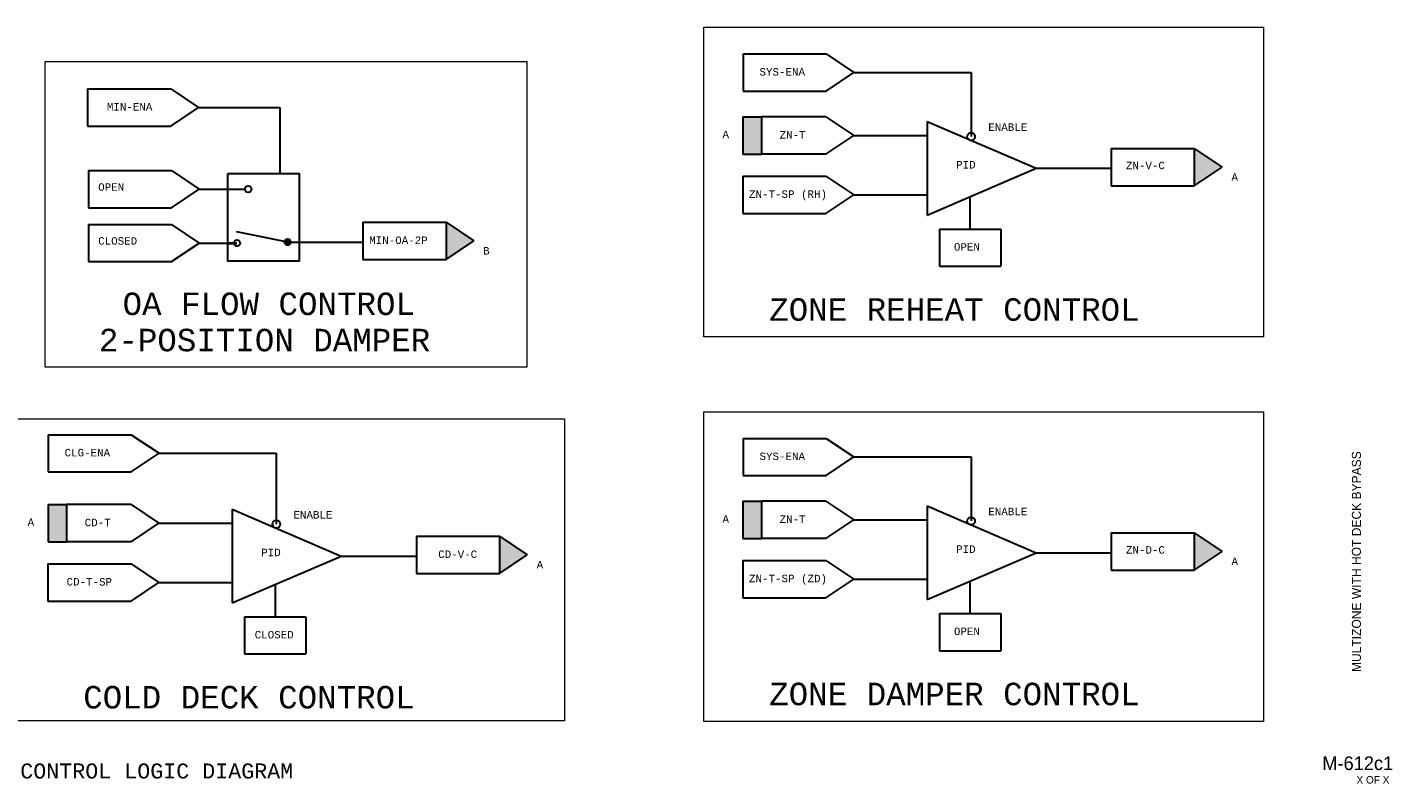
# Model space of a CAD drawing. Header units: inches. Extents: x 2.2 to 32.1, y 0.4 to 20.
# Tile 2 of 3: x 14 to 32.1, y 0.4 to 10.5. Entities that reach past the tile are written whole.
import ezdxf
from ezdxf.enums import TextEntityAlignment as Align

# ---------------------------------------------------------------- set-up
doc = ezdxf.new("R2010")
doc.units = ezdxf.units.IN
doc.header["$MEASUREMENT"] = 0
for name, color, linetype, lineweight in [('G-ANNO-DATA', 7, 'Continuous', 0), ('M-ANNO-SYMB', 6, 'Continuous', 30), ('M-ANNO-TEXT', 2, 'Continuous', 30), ('M-DIAG-GRPH', 6, 'Continuous', 13)]:
    doc.layers.add(name, color=color, linetype=linetype, lineweight=lineweight)
doc.styles.add('CONTROLTXT', font='monotxt.shx')
doc.styles.add('Style-LOW_RES_FILLED', font='LOW_RES_FILLED.shx')

msp = doc.modelspace()

# ---------------------------------------------------------------- hatches: boundary and pattern name
at = {"layer": 'M-ANNO-SYMB'}
for points in [[(23.485, 8.823), (23.485, 9.319), (23.733, 9.319), (23.733, 8.823)], [(29.498, 8.4), (29.498, 8.896), (29.867, 8.648)], [(19.531, 7.418), (19.531, 7.914), (19.9, 7.666)], [(17.465, 7.651, 1), (17.379, 7.651, 1)], [(23.485, 3.7), (23.485, 4.196), (23.733, 4.196), (23.733, 3.7)], [(14.23, 3.656), (14.23, 4.152), (14.478, 4.152), (14.478, 3.656)], [(20.243, 3.234), (20.243, 3.73), (20.612, 3.482)], [(29.498, 3.278), (29.498, 3.774), (29.867, 3.526)]]:
    msp.add_hatch(color=256, dxfattribs=at).paths.add_polyline_path(points, flags=16)

# ---------------------------------------------------------------- linework, layer by layer
for p, q in [((23.487, 10.157), (24.595, 10.157)), ((23.487, 10.157), (23.487, 9.661)), ((24.595, 10.157), (24.964, 9.909)), ((24.595, 9.661), (24.964, 9.909)), ((24.964, 9.909), (26.525, 9.909)), ((26.525, 9.909), (26.525, 9.057)), ((14.758, 9.692), (15.865, 9.692)), ((14.758, 9.692), (14.758, 9.195)), ((15.865, 9.692), (16.234, 9.444)), ((23.487, 9.661), (24.595, 9.661)), ((15.865, 9.195), (16.234, 9.444)), ((16.234, 9.444), (17.317, 9.444)), ((17.317, 9.444), (17.317, 8.564)), ((23.485, 9.319), (23.485, 8.823)), ((23.485, 9.319), (23.733, 9.319)), ((24.592, 9.319), (23.733, 9.319)), ((23.733, 9.319), (23.733, 8.823)), ((24.592, 9.319), (24.961, 9.071)), ((14.758, 9.195), (15.865, 9.195)), ((25.938, 9.258), (27.39, 8.634)), ((25.938, 9.258), (25.938, 8.009)), ((24.592, 8.823), (24.961, 9.071)), ((24.961, 9.071), (25.938, 9.071)), ((23.485, 8.823), (23.733, 8.823)), ((24.592, 8.823), (23.733, 8.823)), ((28.391, 8.896), (29.498, 8.896)), ((28.391, 8.896), (28.391, 8.4)), ((29.498, 8.896), (29.498, 8.4)), ((29.498, 8.896), (29.867, 8.648)), ((14.767, 8.605), (15.874, 8.605)), ((14.767, 8.605), (14.767, 8.108)), ((15.874, 8.605), (16.244, 8.356)), ((25.938, 8.009), (27.39, 8.634)), ((27.39, 8.634), (28.391, 8.634)), ((29.498, 8.4), (29.867, 8.648)), ((23.484, 8.529), (24.591, 8.529)), ((23.484, 8.529), (23.484, 8.033)), ((24.591, 8.529), (24.961, 8.281)), ((28.391, 8.4), (29.498, 8.4)), ((15.874, 8.108), (16.244, 8.356)), ((16.244, 8.356), (16.854, 8.356)), ((24.591, 8.033), (24.961, 8.281)), ((24.961, 8.281), (25.938, 8.281)), ((26.51, 8.256), (26.51, 7.824)), ((14.767, 8.108), (15.874, 8.108)), ((23.484, 8.033), (24.591, 8.033)), ((14.767, 7.886), (15.874, 7.886)), ((14.767, 7.886), (14.767, 7.39)), ((15.874, 7.886), (16.244, 7.638)), ((18.423, 7.914), (19.531, 7.914)), ((18.423, 7.914), (18.423, 7.418)), ((19.531, 7.914), (19.531, 7.418)), ((19.531, 7.914), (19.9, 7.666)), ((26.102, 7.824), (26.921, 7.824)), ((26.102, 7.824), (26.102, 7.328)), ((26.921, 7.824), (26.921, 7.328)), ((15.874, 7.39), (16.244, 7.638)), ((16.244, 7.638), (16.626, 7.638)), ((17.422, 7.651), (16.742, 7.789)), ((17.422, 7.651), (18.423, 7.651)), ((19.531, 7.418), (19.9, 7.666)), ((14.767, 7.39), (15.874, 7.39)), ((18.423, 7.418), (19.531, 7.418)), ((26.102, 7.328), (26.921, 7.328)), ((14.232, 5.084), (15.339, 5.084)), ((14.232, 5.084), (14.232, 4.587)), ((15.339, 5.084), (15.709, 4.836)), ((23.487, 5.035), (23.487, 4.539)), ((23.487, 5.035), (24.595, 5.035)), ((24.595, 5.035), (24.964, 4.787)), ((15.339, 4.587), (15.709, 4.836)), ((15.709, 4.836), (17.27, 4.836)), ((17.27, 4.836), (17.27, 3.891)), ((24.595, 4.539), (24.964, 4.787)), ((24.964, 4.787), (26.525, 4.787)), ((26.525, 4.787), (26.525, 3.935)), ((14.232, 4.587), (15.339, 4.587)), ((23.487, 4.539), (24.595, 4.539)), ((23.485, 4.196), (23.485, 3.7)), ((23.485, 4.196), (23.733, 4.196)), ((24.592, 4.196), (23.733, 4.196)), ((23.733, 4.196), (23.733, 3.7)), ((24.592, 4.196), (24.961, 3.948)), ((14.23, 4.152), (14.23, 3.656)), ((14.23, 4.152), (14.478, 4.152)), ((14.478, 4.152), (14.478, 3.656)), ((15.337, 4.152), (14.478, 4.152)), ((15.337, 4.152), (15.706, 3.904)), ((16.682, 4.091), (16.682, 2.843)), ((16.682, 4.091), (18.134, 3.467)), ((25.938, 4.135), (27.39, 3.511)), ((25.938, 4.135), (25.938, 2.887)), ((15.337, 3.656), (15.706, 3.904)), ((15.706, 3.904), (16.682, 3.904)), ((24.592, 3.7), (24.961, 3.948)), ((24.961, 3.948), (25.938, 3.948)), ((14.23, 3.656), (14.478, 3.656)), ((15.337, 3.656), (14.478, 3.656)), ((19.136, 3.73), (20.243, 3.73)), ((19.136, 3.73), (19.136, 3.234)), ((20.243, 3.73), (20.612, 3.482)), ((20.243, 3.73), (20.243, 3.234)), ((23.485, 3.7), (23.733, 3.7)), ((24.592, 3.7), (23.733, 3.7)), ((28.391, 3.774), (29.498, 3.774)), ((28.391, 3.774), (28.391, 3.278)), ((29.498, 3.774), (29.498, 3.278)), ((29.498, 3.774), (29.867, 3.526)), ((16.682, 2.843), (18.134, 3.467)), ((18.134, 3.467), (19.136, 3.467)), ((20.243, 3.234), (20.612, 3.482)), ((25.938, 2.887), (27.39, 3.511)), ((27.39, 3.511), (28.391, 3.511)), ((29.498, 3.278), (29.867, 3.526)), ((14.229, 3.363), (15.336, 3.363)), ((14.229, 3.363), (14.229, 2.866)), ((15.336, 3.363), (15.705, 3.114)), ((23.484, 3.406), (24.591, 3.406)), ((23.484, 3.406), (23.484, 2.91)), ((24.591, 3.406), (24.961, 3.158)), ((28.391, 3.278), (29.498, 3.278)), ((15.336, 2.866), (15.705, 3.114)), ((15.705, 3.114), (16.682, 3.114)), ((19.136, 3.234), (20.243, 3.234)), ((24.591, 2.91), (24.961, 3.158)), ((24.961, 3.158), (25.938, 3.158)), ((26.51, 3.133), (26.51, 2.702)), ((17.255, 3.089), (17.255, 2.658)), ((23.484, 2.91), (24.591, 2.91)), ((14.229, 2.866), (15.336, 2.866)), ((16.847, 2.658), (16.847, 2.162)), ((16.847, 2.658), (17.666, 2.658)), ((17.666, 2.658), (17.666, 2.162)), ((26.102, 2.702), (26.921, 2.702)), ((26.102, 2.702), (26.102, 2.206)), ((26.921, 2.702), (26.921, 2.206)), ((26.102, 2.206), (26.921, 2.206)), ((16.847, 2.162), (17.666, 2.162))]:
    msp.add_line(p, q, dxfattribs=at)
at = {"layer": 'M-ANNO-SYMB', "lineweight": 40}
msp.add_line((16.626, 7.638), (16.747, 7.638), dxfattribs=at)
at = {"layer": 'M-ANNO-SYMB'}
for centre, radius in [((26.525, 9.057), 0.0518), ((16.897, 8.356), 0.043), ((16.747, 7.638), 0.043), ((17.422, 7.651), 0.043), ((17.27, 3.891), 0.0518), ((26.525, 3.935), 0.0518)]:
    msp.add_circle(centre, radius, dxfattribs=at)
msp.add_3dface([(16.626, 8.564), (17.577, 8.564), (17.577, 7.398), (16.626, 7.398)], dxfattribs=at)
at = {"layer": 'M-DIAG-GRPH'}
for p, q in [((22.966, 10.513), (30.418, 10.513)), ((22.966, 6.386), (22.966, 10.513)), ((30.418, 10.513), (30.418, 6.386)), ((14.191, 10.058), (20.608, 10.058)), ((14.191, 5.982), (14.191, 10.058)), ((20.608, 10.058), (20.608, 5.982)), ((30.418, 6.386), (22.966, 6.386)), ((20.608, 5.982), (14.191, 5.982)), ((13.789, 5.296), (21.11, 5.296)), ((21.11, 5.296), (21.11, 1.271)), ((22.966, 5.39), (30.418, 5.39)), ((22.966, 1.263), (22.966, 5.39)), ((30.418, 5.39), (30.418, 1.263)), ((21.11, 1.271), (13.789, 1.271)), ((30.418, 1.263), (22.966, 1.263))]:
    msp.add_line(p, q, dxfattribs=at)

# ---------------------------------------------------------------- texts
at = {"layer": 'G-ANNO-DATA', "color": 7, "linetype": 'Continuous', "lineweight": 0, "style": 'Style-LOW_RES_FILLED'}
msp.add_text('MULTIZONE WITH HOT DECK BYPASS', height=0.12, rotation=90, dxfattribs=at).set_placement((31.657, 3.392), align=Align.MIDDLE_CENTER)
msp.add_text('M-612c1', height=0.1815, dxfattribs=at).set_placement((31.675, 0.706), align=Align.MIDDLE_CENTER)
msp.add_text('X OF X', height=0.1, dxfattribs=at).set_placement((31.658, 0.535), align=Align.TOP_LEFT)
at = {"layer": 'M-ANNO-TEXT', "linetype": 'Continuous', "style": 'CONTROLTXT'}
msp.add_text('CONTROL LOGIC DIAGRAM', height=0.2, dxfattribs=at).set_placement((15.678, 0.503), align=Align.CENTER)
at = {"layer": 'M-ANNO-TEXT', "attachment_point": 1, "style": 'CONTROLTXT'}
for s, insert, char_height, width in [('SYS-ENA', (23.707, 9.969), 0.1, 0.3441), ('MIN-ENA', (15.014, 9.503), 0.1, 0.3441), ('A', (23.214, 9.134), 0.1, 0.13092), ('ZN-T', (23.974, 9.13), 0.1, 0.3441), ('ENABLE', (26.754, 9.233), 0.1, 0.3441), ('PID', (26.325, 8.731), 0.1, 0.22838), ('ZN-V-C', (28.587, 8.721), 0.1, 0.3441), ('A', (29.993, 8.568), 0.1, 0.13092), ('OPEN', (14.898, 8.434), 0.1, 0.3441), ('ZN-T-SP (RH)', (23.567, 8.34), 0.1, 1.22863), ('CLOSED', (14.898, 7.716), 0.1, 0.3441), ('MIN-OA-2P', (18.508, 7.725), 0.1, 0.3441), ('B', (20.025, 7.585), 0.1, 0.13092), ('OPEN', (26.296, 7.636), 0.1, 0.3441), ('OA FLOW CONTROL', (15.223, 6.978), 0.3, 4.85382), ('ZONE REHEAT CONTROL', (23.836, 6.902), 0.3, 6.3069), ('2-POSITION DAMPER', (14.907, 6.495), 0.3, 5.05408), ('CLG-ENA', (14.451, 4.895), 0.1, 0.3441), ('SYS-ENA', (23.707, 4.846), 0.1, 0.3441), ('ENABLE', (17.499, 4.066), 0.1, 0.3441), ('A', (23.214, 4.011), 0.1, 0.13092), ('ZN-T', (23.974, 4.008), 0.1, 0.3441), ('ENABLE', (26.754, 4.11), 0.1, 0.3441), ('A', (13.959, 3.968), 0.1, 0.13092), ('CD-T', (14.718, 3.964), 0.1, 0.3441), ('PID', (17.07, 3.565), 0.1, 0.22838), ('CD-V-C', (19.427, 3.541), 0.1, 0.3441), ('PID', (26.325, 3.609), 0.1, 0.22838), ('ZN-D-C', (28.587, 3.599), 0.1, 0.3441), ('A', (20.738, 3.402), 0.1, 0.13092), ('A', (29.993, 3.446), 0.1, 0.13092), ('CD-T-SP', (14.477, 3.174), 0.1, 0.3441), ('ZN-T-SP (ZD)', (23.567, 3.218), 0.1, 1.2286), ('CLOSED', (16.983, 2.469), 0.1, 0.3441), ('OPEN', (26.296, 2.513), 0.1, 0.3441), ('COLD DECK CONTROL', (14.699, 1.736), 0.3, 6.2525), ('ZONE DAMPER CONTROL', (23.836, 1.779), 0.3, 6.3069)]:
    msp.add_mtext(s, dxfattribs=dict(at, insert=insert, char_height=char_height, width=width))

doc.saveas('drawing.dxf')
